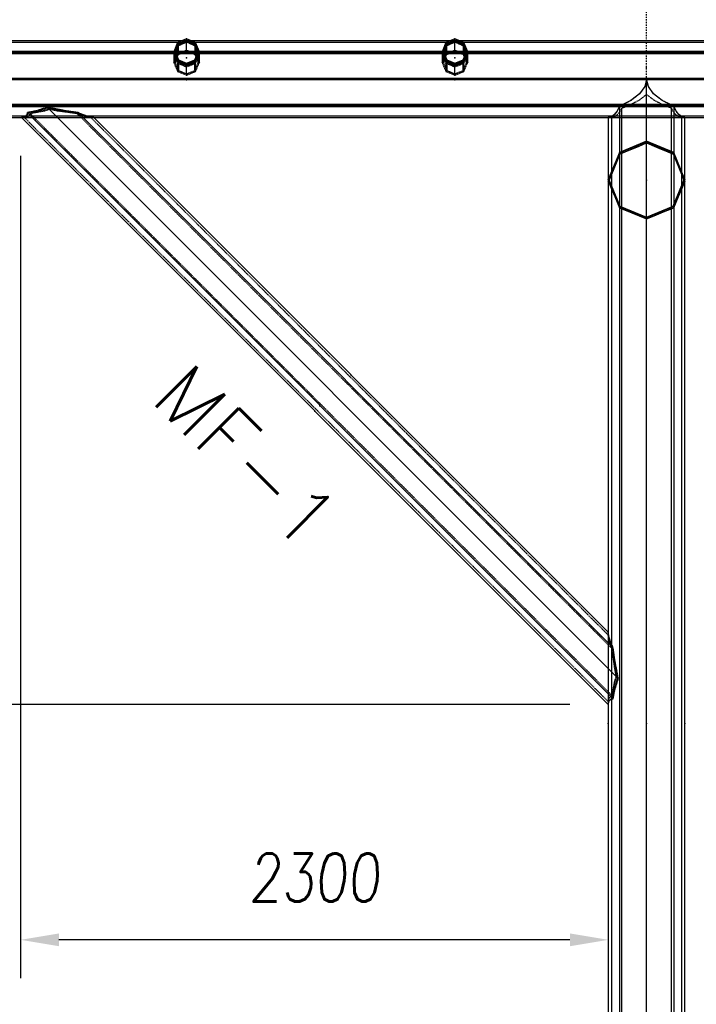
# Model space of a CAD drawing. Extents: x 551880 to 585869, y 94458 to 133000.
# Tile 40 of 42: x 581226 to 583874, y 125482 to 129334. Entities that reach past the tile are written whole.
import ezdxf
from ezdxf.enums import TextEntityAlignment as Align

# ---------------------------------------------------------------- set-up
doc = ezdxf.new("R2010")
doc.units = 0
doc.header["$LTSCALE"] = 10
doc.header["$MEASUREMENT"] = 0
doc.linetypes.add('DASHDOT', pattern=[1, 0.5, -0.25, 0, -0.25])
doc.linetypes.add('HIDDEN', pattern=[0.375, 0.25, -0.125])
doc.layers.get('0').update_dxf_attribs({"linetype": 'CONTINUOUS'})
doc.layers.get('Defpoints').update_dxf_attribs({"linetype": 'CONTINUOUS'})
for name, color, linetype in [('A', 2, 'DASHDOT'), ('COTAS', 7, 'CONTINUOUS'), ('FORIR', 4, 'CONTINUOUS'), ('G', 3, 'CONTINUOUS'), ('mark3d', 2, 'CONTINUOUS'), ('MV', 7, 'CONTINUOUS'), ('S', 7, 'CONTINUOUS'), ('TR', 6, 'HIDDEN'), ('TXT1', 7, 'CONTINUOUS')]:
    doc.layers.add(name, color=color, linetype=linetype)
doc.styles.add('PADRAO MTL', font='txt.shx', dxfattribs={"width": 0.8, "oblique": 5})
doc.styles.add('POS', font='ROMANS', dxfattribs={"width": 0.7})
doc.styles.get("Standard").update_dxf_attribs({"font": 'txt.shx', "width": 0.7, "oblique": 5})
doc.dimstyles.new('1-75', dxfattribs={"dimscale": 75, "dimtxt": 2.5, "dimasz": 2, "dimexe": 2, "dimexo": 2, "dimgap": 2, "dimtad": 1, "dimdec": 0, "dimdsep": 46, "dimtxsty": 'PADRAO MTL', "dimcen": 3, "dimclrd": 1, "dimclre": 1, "dimclrt": 7, "dimadec": 0, "dimazin": 0, "dimtfac": 1, "dimtdec": 0, "dimtmove": 0, "dimatfit": 3, "dimfxl": 1, "dimtfill": 1, "dimtolj": 1, "dimarcsym": 0})

# ---------------------------------------------------------------- blocks, each defined once
blk = doc.blocks.new('3D_INFOM')
blk.add_point((0, 0))
at = {"layer": 'FORIR', "flags": 1}
blk.add_attdef('MARK', (7.6, -4.3), '', height=5.26, dxfattribs=at)
blk = doc.blocks.new('3D_INFOTEXT')
blk.add_point((0, 0))
at = {"flags": 1}
for tag, p in [('MAR_PEZ', (7.2, 4.1)), ('POS_PEZ', (7.6, -4.3)), ('HANDLE', (7, -38.5)), ('LUN_PRO', (7.2, -21.9)), ('NOM_PRO', (7.6, -13.2)), ('MAT_PRO', (7.6, -30.1))]:
    blk.add_attdef(tag, p, '', height=5.26, dxfattribs=at)
blk = doc.blocks.new('*D74')
at = {"layer": 'COTAS', "color": 1, "lineweight": -2, "transparency": 16777216}
for p, q in [((581083.7, 128954), (580500.2, 128954)), ((580650.2, 128804), (580650.2, 126804.4)), ((583379.7, 126654.4), (580500.2, 126654.4))]:
    blk.add_line(p, q, dxfattribs=at)
at = {"layer": 'COTAS', "color": 1, "transparency": 16777216}
for points in [[(580625.2, 128804), (580675.2, 128804), (580650.2, 128954)], [(580625.2, 126804.4), (580675.2, 126804.4), (580650.2, 126654.4)]]:
    blk.add_solid(points, dxfattribs=at)
at = {"layer": 'Defpoints', "color": 0, "transparency": 16777216}
for p in [(581233.7, 128954), (580650.2, 126654.4), (583529.7, 126654.4)]:
    blk.add_point(p, dxfattribs=at)
at = {"layer": 'COTAS', "color": 7, "transparency": 16777216, "insert": (580406.4, 127804.2), "char_height": 187.5, "attachment_point": 5, "rotation": 90, "style": 'PADRAO MTL', "bg_fill": 3, "box_fill_scale": 1.25, "bg_fill_color": 256, "bg_fill_true_color": 13158600, "bg_fill_transparency": 0}
blk.add_mtext('\\A1;2300', dxfattribs=at)
blk = doc.blocks.new('*D75')
at = {"layer": 'COTAS', "color": 1, "lineweight": -2, "transparency": 16777216}
for p, q in [((583379.7, 126654.4), (580500.2, 126654.4)), ((580650.2, 126504.4), (580650.2, 124208.9)), ((583329.6, 124058.9), (580500.2, 124058.9))]:
    blk.add_line(p, q, dxfattribs=at)
at = {"layer": 'COTAS', "color": 1, "transparency": 16777216}
for points in [[(580625.2, 126504.4), (580675.2, 126504.4), (580650.2, 126654.4)], [(580625.2, 124208.9), (580675.2, 124208.9), (580650.2, 124058.9)]]:
    blk.add_solid(points, dxfattribs=at)
at = {"layer": 'Defpoints', "color": 0, "transparency": 16777216}
for p in [(583529.7, 126654.4), (580650.2, 124058.9), (583479.6, 124058.9)]:
    blk.add_point(p, dxfattribs=at)
at = {"layer": 'COTAS', "color": 7, "transparency": 16777216, "insert": (580406.4, 125356.7), "char_height": 187.5, "attachment_point": 5, "rotation": 90, "style": 'PADRAO MTL', "bg_fill": 3, "box_fill_scale": 1.25, "bg_fill_color": 256, "bg_fill_true_color": 13158600, "bg_fill_transparency": 0}
blk.add_mtext('\\A1;2595', dxfattribs=at)
blk = doc.blocks.new('*D76')
at = {"layer": 'COTAS', "color": 1, "lineweight": -2, "transparency": 16777216}
for p, q in [((581230, 128801), (581230, 125584)), ((583379.6, 125734), (581380, 125734))]:
    blk.add_line(p, q, dxfattribs=at)
at = {"layer": 'COTAS', "color": 1, "transparency": 16777216}
for points in [[(581380, 125759), (581380, 125709), (581230, 125734)], [(583379.6, 125759), (583379.6, 125709), (583529.6, 125734)]]:
    blk.add_solid(points, dxfattribs=at)
at = {"layer": 'Defpoints', "color": 0, "transparency": 16777216}
for p in [(581230, 128951), (581230, 125734), (583529.6, 125734)]:
    blk.add_point(p, dxfattribs=at)
at = {"layer": 'COTAS', "color": 7, "transparency": 16777216, "insert": (582379.8, 125977.7), "char_height": 187.5, "attachment_point": 5, "style": 'PADRAO MTL', "bg_fill": 3, "box_fill_scale": 1.25, "bg_fill_color": 256, "bg_fill_true_color": 13158600, "bg_fill_transparency": 0}
blk.add_mtext('\\A1;2300', dxfattribs=at)
blk = doc.blocks.new('mark3d1')
at = {"layer": 'mark3d', "color": 4, "style": 'POS'}
blk.add_attdef('MARK', text='', height=3, dxfattribs=at).set_placement((7.179, -1.226), align=Align.CENTER)
blk = doc.blocks.new('*D80')
at = {"layer": 'Defpoints', "color": 0, "transparency": 16777216}
for p in [(583679.6, 130544.6), (585679.6, 130544.6), (585679.6, 129108.3)]:
    blk.add_point(p, dxfattribs=at)
at = {"layer": 'MV', "color": 1, "lineweight": -2, "transparency": 16777216}
for p, q in [((585679.6, 129258.3), (585679.6, 130694.6)), ((583829.6, 130544.6), (585529.6, 130544.6))]:
    blk.add_line(p, q, dxfattribs=at)
at = {"layer": 'MV', "color": 1, "transparency": 16777216}
for points in [[(583829.6, 130569.6), (583829.6, 130519.6), (583679.6, 130544.6)], [(585529.6, 130569.6), (585529.6, 130519.6), (585679.6, 130544.6)]]:
    blk.add_solid(points, dxfattribs=at)
at = {"layer": 'MV', "color": 7, "transparency": 16777216, "insert": (584679.6, 130788.4), "char_height": 187.5, "attachment_point": 5, "style": 'PADRAO MTL', "bg_fill": 3, "box_fill_scale": 1.25, "bg_fill_color": 256, "bg_fill_true_color": 13158600, "bg_fill_transparency": 0}
blk.add_mtext('\\A1;2000', dxfattribs=at)

msp = doc.modelspace()

# ---------------------------------------------------------------- linework, layer by layer
at = {"layer": 'A'}
msp.add_line((583679.6, 120957.3), (583679.6, 132395.4), dxfattribs=at)
at = {"layer": 'G'}
for p, q in [((581861.6, 129250.9), (580847.6, 129250.9)), ((581836.9, 129209.1), (581844.6, 129227.3)), ((581844.6, 129227.3), (581847.6, 129234.4)), ((581847.6, 129234.4), (581863.4, 129240.7)), ((581847.6, 129240.4), (581847.6, 129234.4)), ((581863.4, 129240.7), (581879.6, 129246.9)), ((581879.6, 129246.9), (581879.6, 129253.6)), ((581879.6, 129246.9), (581895.8, 129240.7)), ((581895.8, 129240.7), (581911.6, 129234.4)), ((582911.6, 129250.9), (581897.6, 129250.9)), ((581911.6, 129234.4), (581911.6, 129240.4)), ((581911.6, 129234.4), (581914.7, 129227.3)), ((581914.7, 129227.3), (581922.4, 129209.1)), ((582886.9, 129209.1), (582894.6, 129227.3)), ((582894.6, 129227.3), (582897.6, 129234.4)), ((582897.6, 129234.4), (582913.4, 129240.7)), ((582897.6, 129240.4), (582897.6, 129234.4)), ((582913.4, 129240.7), (582929.6, 129246.9)), ((582929.6, 129246.9), (582929.6, 129253.6)), ((582929.6, 129246.9), (582945.8, 129240.7)), ((582945.8, 129240.7), (582961.6, 129234.4)), ((583961.6, 129250.9), (582947.6, 129250.9)), ((582961.6, 129234.4), (582961.6, 129240.4)), ((582961.6, 129234.4), (582964.7, 129227.3)), ((582964.7, 129227.3), (582972.4, 129209.1)), ((581829.9, 129209.1), (580879.3, 129209.1)), ((581829.6, 129208.4), (581829.6, 129203.2)), ((581829.6, 129203.2), (581836.5, 129186.8)), ((581835.4, 129205.8), (581836.9, 129209.1)), ((581836.5, 129186.8), (581844.3, 129168.3)), ((581922.4, 129209.1), (581836.9, 129209.1)), ((581915, 129168.3), (581922.7, 129186.8)), ((581922.4, 129209.1), (581923.8, 129205.8)), ((581922.7, 129186.8), (581929.6, 129203.2)), ((582879.9, 129209.1), (581929.3, 129209.1)), ((581929.6, 129203.2), (581929.6, 129208.4)), ((582879.6, 129208.4), (582879.6, 129203.2)), ((582879.6, 129203.2), (582886.5, 129186.8)), ((582885.4, 129205.8), (582886.9, 129209.1)), ((582886.5, 129186.8), (582894.3, 129168.3)), ((582972.4, 129209.1), (582886.9, 129209.1)), ((582965, 129168.3), (582972.7, 129186.8)), ((582972.4, 129209.1), (582973.8, 129205.8)), ((582972.7, 129186.8), (582979.6, 129203.2)), ((583929.9, 129209.1), (582979.3, 129209.1)), ((582979.6, 129203.2), (582979.6, 129208.4)), ((581844.3, 129168.3), (581844.3, 129173)), ((581844.3, 129168.3), (581861.9, 129161.1)), ((581861.9, 129161.1), (581879.6, 129153.8)), ((581879.6, 129153.8), (581897.4, 129161.1)), ((581879.6, 129158.4), (581879.6, 129153.8)), ((581897.4, 129161.1), (581915, 129168.3)), ((581915, 129173), (581915, 129168.3)), ((582894.3, 129168.3), (582894.3, 129173)), ((582894.3, 129168.3), (582911.9, 129161.1)), ((582911.9, 129161.1), (582929.6, 129153.8)), ((582929.6, 129153.8), (582947.4, 129161.1)), ((582929.6, 129158.4), (582929.6, 129153.8)), ((582947.4, 129161.1), (582965, 129168.3)), ((582965, 129173), (582965, 129168.3)), ((585379.6, 129104), (568679.7, 129104)), ((583672.6, 129071.7), (583652, 129043.6)), ((583679.6, 129101), (583672.6, 129071.7)), ((583679.7, 129101), (583679.6, 129101)), ((583679.6, 128858.4), (583679.6, 129101)), ((583679.6, 129101), (583679.6, 129101)), ((583686.6, 129071.7), (583679.7, 129101)), ((583707.2, 129043.6), (583686.6, 129071.7)), ((583652, 129043.6), (583618.5, 129017.6)), ((583740.7, 129017.6), (583707.2, 129043.6)), ((585423.6, 128997), (567435.6, 128997)), ((583573.5, 128994.9), (583564.1, 128976.2)), ((583573.6, 128994.9), (583573.5, 128994.9)), ((583618.5, 129017.6), (583573.6, 128994.9)), ((583573.6, 128994.9), (583573.6, 128814.4)), ((583785.7, 128994.9), (583740.7, 129017.6)), ((583795.1, 128976.2), (583785.7, 128994.9)), ((583785.7, 128994.9), (583785.7, 128994.9)), ((583785.7, 128994.9), (583785.7, 128814.4)), ((581256.1, 128962.4), (581248.2, 128953.8)), ((581256.7, 128968.9), (581256.1, 128962.4)), ((581296.5, 128976.2), (581256.7, 128968.9)), ((583547.5, 126678.1), (581256.7, 128968.9)), ((581336.6, 128988.9), (581296.5, 128976.2)), ((581402.2, 128976.2), (581336.6, 128988.9)), ((583567.6, 126758), (581336.6, 128988.9)), ((581456.7, 128968.9), (581402.2, 128976.2)), ((581470.3, 128962.4), (581456.7, 128968.9)), ((581456.7, 128968.9), (583547.5, 126878.1)), ((581495.3, 128953.8), (581470.3, 128962.4)), ((583553.4, 128962.4), (583541.7, 128953.8)), ((583564.1, 128976.2), (583553.4, 128962.4)), ((583805.9, 128962.4), (583795.1, 128976.2)), ((583817.5, 128953.8), (583805.9, 128962.4)), ((567329.6, 128951), (585529.6, 128951)), ((581233.2, 128951), (583529.6, 126654.5)), ((581233.9, 128951), (581233.7, 128951)), ((581234, 128951), (581233.9, 128951)), ((581515.4, 128951), (581515.1, 128951)), ((581515.5, 128951), (581515.4, 128951)), ((583529.6, 126937.4), (581516, 128951)), ((583529.7, 128951), (583529.6, 128951)), ((583529.6, 128951), (583529.6, 128708.3)), ((583829.6, 128951), (583829.5, 128951)), ((583829.6, 128708.3), (583829.6, 128951)), ((583650.4, 128839.2), (583679.6, 128851.4)), ((583679.6, 128851.4), (583679.6, 128855.7)), ((583679.6, 128851.4), (583708.9, 128839.2)), ((583679.6, 128561), (583679.6, 128851.4)), ((583554.9, 128757.3), (583573.6, 128802.8)), ((583573.6, 128802.8), (583575.4, 128807.4)), ((583573.6, 128802.8), (583573.6, 128608.7)), ((583575.4, 128807.4), (583596.3, 128816.4)), ((583575.4, 128807.4), (583575.4, 128812.6)), ((583596.3, 128816.4), (583622.2, 128827.4)), ((583622.2, 128827.4), (583650.4, 128839.2)), ((583708.9, 128839.2), (583737, 128827.4)), ((583737, 128827.4), (583763, 128816.4)), ((583763, 128816.4), (583783.8, 128807.4)), ((583783.8, 128807.4), (583783.8, 128812.6)), ((583783.8, 128807.4), (583785.7, 128802.8)), ((583785.7, 128802.8), (583804.3, 128757.3)), ((583785.7, 128802.8), (583785.7, 128608.7)), ((583541, 128723.3), (583554.9, 128757.3)), ((583804.3, 128757.3), (583818.2, 128723.3)), ((583529.6, 128708.3), (583529.6, 128701)), ((583529.6, 128701), (583532.5, 128694.6)), ((583529.6, 128701), (583529.6, 124058.9)), ((583532.5, 128694.6), (583541, 128674.6)), ((583533.7, 128705), (583541, 128723.3)), ((583818.2, 128723.3), (583825.6, 128705)), ((583818.2, 128674.6), (583826.7, 128694.6)), ((583826.7, 128694.6), (583829.6, 128701)), ((583829.6, 128701), (583829.6, 128708.3)), ((583829.6, 124058.9), (583829.6, 128701)), ((583541, 128674.6), (583554.9, 128641.6)), ((583804.3, 128641.6), (583818.2, 128674.6)), ((583554.9, 128641.6), (583573.6, 128597)), ((583785.7, 128597), (583804.3, 128641.6)), ((583573.6, 128597), (583573.6, 128602.3)), ((583573.6, 128597), (583596.3, 128588)), ((583573.6, 128597), (583573.6, 124058.9)), ((583596.3, 128588), (583622.2, 128577.5)), ((583622.2, 128577.5), (583650.4, 128566)), ((583708.9, 128566), (583737, 128577.5)), ((583737, 128577.5), (583763, 128588)), ((583763, 128588), (583785.7, 128597)), ((583785.7, 128597), (583785.7, 128602.3)), ((583785.7, 128597), (583785.7, 124058.9)), ((583650.4, 128566), (583679.6, 128554)), ((583679.6, 128554), (583708.9, 128566)), ((583679.6, 128554), (583679.6, 128558.3)), ((583679.6, 124058.9), (583679.6, 128554)), ((583541, 126891.6), (583532.5, 126916.7)), ((583547.5, 126878.1), (583541, 126891.6)), ((583554.9, 126823.5), (583547.5, 126878.1)), ((583567.6, 126758), (583554.9, 126823.5)), ((583554.9, 126717.8), (583567.6, 126758)), ((583547.5, 126678.1), (583554.9, 126717.8)), ((583532.5, 126669.5), (583541, 126677.4)), ((583541, 126677.4), (583547.5, 126678.1))]:
    msp.add_line(p, q, dxfattribs=at)
at = {"layer": 'S'}
for p, q in [((581844.3, 129243.7), (581829.6, 129208.4)), ((581847.6, 129240.4), (581834.4, 129208.4)), ((581879.6, 129258.4), (581844.3, 129243.7)), ((581879.6, 129253.6), (581847.6, 129240.4)), ((581915, 129243.7), (581879.6, 129258.4)), ((581911.6, 129240.4), (581879.6, 129253.6)), ((581924.9, 129208.4), (581911.6, 129240.4)), ((581929.6, 129208.4), (581915, 129243.7)), ((582894.3, 129243.7), (582879.6, 129208.4)), ((582897.6, 129240.4), (582884.4, 129208.4)), ((582929.6, 129258.4), (582894.3, 129243.7)), ((582929.6, 129253.6), (582897.6, 129240.4)), ((582965, 129243.7), (582929.6, 129258.4)), ((582961.6, 129240.4), (582929.6, 129253.6)), ((582974.9, 129208.4), (582961.6, 129240.4)), ((582979.6, 129208.4), (582965, 129243.7)), ((581844.3, 129173), (581829.6, 129208.4)), ((581834.4, 129208.4), (581847.6, 129176.4)), ((581911.6, 129176.4), (581924.9, 129208.4)), ((581929.6, 129208.4), (581915, 129173)), ((582894.3, 129173), (582879.6, 129208.4)), ((582884.4, 129208.4), (582897.6, 129176.4)), ((582961.6, 129176.4), (582974.9, 129208.4)), ((582979.6, 129208.4), (582965, 129173)), ((581879.6, 129158.4), (581844.3, 129173)), ((581847.6, 129176.4), (581879.6, 129163.1)), ((581879.6, 129163.1), (581911.6, 129176.4)), ((581915, 129173), (581879.6, 129158.4)), ((582929.6, 129158.4), (582894.3, 129173)), ((582897.6, 129176.4), (582929.6, 129163.1)), ((582929.6, 129163.1), (582961.6, 129176.4)), ((582965, 129173), (582929.6, 129158.4)), ((583679.6, 128858.4), (583573.6, 128814.4)), ((583679.6, 128855.7), (583575.4, 128812.6)), ((583785.7, 128814.4), (583679.6, 128858.4)), ((583783.8, 128812.6), (583679.6, 128855.7)), ((583573.6, 128814.4), (583529.6, 128708.3)), ((583575.4, 128812.6), (583532.3, 128708.3)), ((583827, 128708.3), (583783.8, 128812.6)), ((583829.6, 128708.3), (583785.7, 128814.4)), ((583573.6, 128602.3), (583529.6, 128708.3)), ((583532.3, 128708.3), (583575.4, 128604.1)), ((583783.8, 128604.1), (583827, 128708.3)), ((583829.6, 128708.3), (583785.7, 128602.3)), ((583679.6, 128558.3), (583573.6, 128602.3)), ((583575.4, 128604.1), (583679.6, 128561)), ((583679.6, 128561), (583783.8, 128604.1)), ((583785.7, 128602.3), (583679.6, 128558.3))]:
    msp.add_line(p, q, dxfattribs=at)
at = {"layer": 'TR'}
for p, q in [((581846.3, 129244.6), (580862.9, 129244.6)), ((581832.1, 129209.1), (581839.8, 129227.3)), ((581839.8, 129227.3), (581844.3, 129237.6)), ((581844.3, 129235.1), (581839.8, 129224)), ((581844.3, 129243.7), (581844.3, 129237.6)), ((581844.3, 129237.6), (581851.9, 129240.7)), ((581851.9, 129238.4), (581844.3, 129235.1)), ((581844.3, 129200.6), (581844.3, 129235.1)), ((581847.6, 129231.6), (581844.6, 129224)), ((581873.5, 129244.6), (581846.3, 129244.6)), ((581863.4, 129238.4), (581847.6, 129231.6)), ((581847.6, 129197.4), (581847.6, 129231.6)), ((581851.9, 129240.7), (581872.6, 129248.6)), ((581866, 129244.6), (581851.9, 129238.4)), ((581897.6, 129250.9), (581861.6, 129250.9)), ((581877.5, 129244.6), (581863.4, 129238.4)), ((581872.6, 129247.5), (581866, 129244.6)), ((581872.6, 129248.6), (581879.5, 129250.9)), ((581879.5, 129250.9), (581872.6, 129247.5)), ((581885.7, 129244.6), (581873.5, 129244.6)), ((581879.6, 129245.5), (581877.5, 129244.6)), ((581879.6, 129251), (581879.5, 129250.9)), ((581879.5, 129250.9), (581879.7, 129250.9)), ((581879.6, 129253.6), (581879.6, 129258.4)), ((581879.7, 129250.9), (581879.6, 129251)), ((581879.6, 129245.5), (581879.6, 129246.9)), ((581881.8, 129244.6), (581879.6, 129245.5)), ((581879.6, 129244.6), (581879.6, 129245.5)), ((581879.6, 129209.9), (581879.6, 129244.6)), ((581879.7, 129250.9), (581886.7, 129248.6)), ((581886.7, 129247.5), (581879.7, 129250.9)), ((581895.8, 129238.4), (581881.8, 129244.6)), ((581912.9, 129244.6), (581885.7, 129244.6)), ((581886.7, 129248.6), (581907.3, 129240.7)), ((581893.2, 129244.6), (581886.7, 129247.5)), ((581907.3, 129238.4), (581893.2, 129244.6)), ((581911.6, 129231.6), (581895.8, 129238.4)), ((581907.3, 129240.7), (581915, 129237.6)), ((581915, 129235.1), (581907.3, 129238.4)), ((581914.7, 129224), (581911.6, 129231.6)), ((581911.6, 129231.6), (581911.6, 129197.4)), ((582896.3, 129244.6), (581912.9, 129244.6)), ((581915, 129237.6), (581915, 129243.7)), ((581915, 129237.6), (581919.4, 129227.3)), ((581915, 129235.1), (581915, 129200.6)), ((581919.4, 129224), (581915, 129235.1)), ((581919.4, 129227.3), (581927.1, 129209.1)), ((582882.1, 129209.1), (582889.8, 129227.3)), ((582889.8, 129227.3), (582894.3, 129237.6)), ((582894.3, 129235.1), (582889.8, 129224)), ((582894.3, 129243.7), (582894.3, 129237.6)), ((582894.3, 129237.6), (582901.9, 129240.7)), ((582901.9, 129238.4), (582894.3, 129235.1)), ((582894.3, 129200.6), (582894.3, 129235.1)), ((582897.6, 129231.6), (582894.6, 129224)), ((582923.5, 129244.6), (582896.3, 129244.6)), ((582913.4, 129238.4), (582897.6, 129231.6)), ((582897.6, 129197.4), (582897.6, 129231.6)), ((582901.9, 129240.7), (582922.6, 129248.6)), ((582916, 129244.6), (582901.9, 129238.4)), ((582947.6, 129250.9), (582911.6, 129250.9)), ((582927.5, 129244.6), (582913.4, 129238.4)), ((582922.6, 129247.5), (582916, 129244.6)), ((582922.6, 129248.6), (582929.5, 129250.9)), ((582929.5, 129250.9), (582922.6, 129247.5)), ((582935.7, 129244.6), (582923.5, 129244.6)), ((582929.6, 129245.5), (582927.5, 129244.6)), ((582929.6, 129251), (582929.5, 129250.9)), ((582929.5, 129250.9), (582929.7, 129250.9)), ((582929.6, 129253.6), (582929.6, 129258.4)), ((582929.7, 129250.9), (582929.6, 129251)), ((582929.6, 129245.5), (582929.6, 129246.9)), ((582931.8, 129244.6), (582929.6, 129245.5)), ((582929.6, 129244.6), (582929.6, 129245.5)), ((582929.6, 129209.9), (582929.6, 129244.6)), ((582929.7, 129250.9), (582936.7, 129248.6)), ((582936.7, 129247.5), (582929.7, 129250.9)), ((582945.8, 129238.4), (582931.8, 129244.6)), ((582962.9, 129244.6), (582935.7, 129244.6)), ((582936.7, 129248.6), (582957.3, 129240.7)), ((582943.2, 129244.6), (582936.7, 129247.5)), ((582957.3, 129238.4), (582943.2, 129244.6)), ((582961.6, 129231.6), (582945.8, 129238.4)), ((582957.3, 129240.7), (582965, 129237.6)), ((582965, 129235.1), (582957.3, 129238.4)), ((582964.7, 129224), (582961.6, 129231.6)), ((582961.6, 129231.6), (582961.6, 129197.4)), ((583946.3, 129244.6), (582962.9, 129244.6)), ((582965, 129237.6), (582965, 129243.7)), ((582965, 129237.6), (582969.4, 129227.3)), ((582965, 129235.1), (582965, 129200.6)), ((582969.4, 129224), (582965, 129235.1)), ((582969.4, 129227.3), (582977.1, 129209.1)), ((585423.5, 129204.9), (567435.7, 129204.9)), ((585419.8, 129204.5), (567439.4, 129204.5)), ((581830.8, 129200.5), (580878.5, 129200.5)), ((581829.6, 129203.2), (581832.1, 129209.1)), ((581830.5, 129201), (581829.6, 129198.8)), ((581836.5, 129181.8), (581829.6, 129198.8)), ((581829.6, 129198.8), (581829.6, 129166.2)), ((581836.9, 129209.1), (581829.9, 129209.1)), ((581832.1, 129204.9), (581830.5, 129201)), ((581837.6, 129200.5), (581830.8, 129200.5)), ((581839.8, 129224), (581832.1, 129204.9)), ((581832.2, 129172.2), (581839.9, 129190.4)), ((581834.4, 129208.4), (581834.4, 129203.2)), ((581834.4, 129203.2), (581835.4, 129205.8)), ((581836.3, 129203.6), (581834.4, 129198.8)), ((581834.4, 129203.2), (581841.3, 129186.8)), ((581841.3, 129181.8), (581834.4, 129198.8)), ((581834.4, 129198.8), (581834.4, 129191.9)), ((581834.4, 129191.9), (581834.4, 129166.2)), ((581836.9, 129204.9), (581836.3, 129203.6)), ((581844.6, 129224), (581836.9, 129204.9)), ((581921.6, 129200.5), (581837.6, 129200.5)), ((581839.9, 129190.4), (581844.3, 129200.6)), ((581841.1, 129182.2), (581843.2, 129187)), ((581841.3, 129186.8), (581847.6, 129171.7)), ((581843.2, 129187), (581844.6, 129190.4)), ((581844.3, 129200.6), (581852.2, 129203.8)), ((581844.6, 129190.4), (581847.6, 129197.4)), ((581847.6, 129197.4), (581863.6, 129203.8)), ((581852.2, 129203.8), (581872.8, 129211.7)), ((581863.6, 129203.8), (581879.6, 129209.9)), ((581872.8, 129211.7), (581879.6, 129214)), ((581879.6, 129214), (581886.5, 129211.7)), ((581879.6, 129209.9), (581895.6, 129203.8)), ((581886.5, 129211.7), (581907.1, 129203.8)), ((581895.6, 129203.8), (581911.6, 129197.4)), ((581907.1, 129203.8), (581915, 129200.6)), ((581911.6, 129197.4), (581914.6, 129190.4)), ((581911.6, 129171.7), (581917.9, 129186.8)), ((581914.6, 129190.4), (581916, 129187)), ((581922.4, 129204.9), (581914.7, 129224)), ((581915, 129200.6), (581919.4, 129190.4)), ((581916, 129187), (581918.1, 129182.2)), ((581917.9, 129186.8), (581924.9, 129203.2)), ((581924.9, 129198.8), (581917.9, 129181.8)), ((581927.1, 129204.9), (581919.4, 129224)), ((581919.4, 129190.4), (581927.1, 129172.2)), ((581928.5, 129200.5), (581921.6, 129200.5)), ((581929.3, 129209.1), (581922.4, 129209.1)), ((581922.9, 129203.6), (581922.4, 129204.9)), ((581929.6, 129198.8), (581922.7, 129181.8)), ((581924.9, 129198.8), (581922.9, 129203.6)), ((581923.8, 129205.8), (581924.9, 129203.2)), ((581924.9, 129203.2), (581924.9, 129208.4)), ((581924.9, 129191.9), (581924.9, 129198.8)), ((581924.9, 129166.2), (581924.9, 129191.9)), ((581927.1, 129209.1), (581929.6, 129203.2)), ((581928.7, 129201), (581927.1, 129204.9)), ((582880.8, 129200.5), (581928.5, 129200.5)), ((581929.6, 129198.8), (581928.7, 129201)), ((581929.6, 129166.2), (581929.6, 129198.8)), ((582879.6, 129203.2), (582882.1, 129209.1)), ((582880.5, 129201), (582879.6, 129198.8)), ((582886.5, 129181.8), (582879.6, 129198.8)), ((582879.6, 129198.8), (582879.6, 129166.2)), ((582886.9, 129209.1), (582879.9, 129209.1)), ((582882.1, 129204.9), (582880.5, 129201)), ((582887.6, 129200.5), (582880.8, 129200.5)), ((582889.8, 129224), (582882.1, 129204.9)), ((582882.2, 129172.2), (582889.9, 129190.4)), ((582884.4, 129208.4), (582884.4, 129203.2)), ((582884.4, 129203.2), (582885.4, 129205.8)), ((582886.3, 129203.6), (582884.4, 129198.8)), ((582884.4, 129203.2), (582891.3, 129186.8)), ((582891.3, 129181.8), (582884.4, 129198.8)), ((582884.4, 129198.8), (582884.4, 129191.9)), ((582884.4, 129191.9), (582884.4, 129166.2)), ((582886.9, 129204.9), (582886.3, 129203.6)), ((582894.6, 129224), (582886.9, 129204.9)), ((582971.6, 129200.5), (582887.6, 129200.5)), ((582889.9, 129190.4), (582894.3, 129200.6)), ((582891.1, 129182.2), (582893.2, 129187)), ((582891.3, 129186.8), (582897.6, 129171.7)), ((582893.2, 129187), (582894.6, 129190.4)), ((582894.3, 129200.6), (582902.2, 129203.8)), ((582894.6, 129190.4), (582897.6, 129197.4)), ((582897.6, 129197.4), (582913.6, 129203.8)), ((582902.2, 129203.8), (582922.8, 129211.7)), ((582913.6, 129203.8), (582929.6, 129209.9)), ((582922.8, 129211.7), (582929.6, 129214)), ((582929.6, 129214), (582936.5, 129211.7)), ((582929.6, 129209.9), (582945.6, 129203.8)), ((582936.5, 129211.7), (582957.1, 129203.8)), ((582945.6, 129203.8), (582961.6, 129197.4)), ((582957.1, 129203.8), (582965, 129200.6)), ((582961.6, 129197.4), (582964.6, 129190.4)), ((582961.6, 129171.7), (582967.9, 129186.8)), ((582964.6, 129190.4), (582966, 129187)), ((582972.4, 129204.9), (582964.7, 129224)), ((582965, 129200.6), (582969.4, 129190.4)), ((582966, 129187), (582968.1, 129182.2)), ((582967.9, 129186.8), (582974.9, 129203.2)), ((582974.9, 129198.8), (582967.9, 129181.8)), ((582977.1, 129204.9), (582969.4, 129224)), ((582969.4, 129190.4), (582977.1, 129172.2)), ((582978.5, 129200.5), (582971.6, 129200.5)), ((582979.3, 129209.1), (582972.4, 129209.1)), ((582972.9, 129203.6), (582972.4, 129204.9)), ((582979.6, 129198.8), (582972.7, 129181.8)), ((582974.9, 129198.8), (582972.9, 129203.6)), ((582973.8, 129205.8), (582974.9, 129203.2)), ((582974.9, 129203.2), (582974.9, 129208.4)), ((582974.9, 129191.9), (582974.9, 129198.8)), ((582974.9, 129166.2), (582974.9, 129191.9)), ((582977.1, 129209.1), (582979.6, 129203.2)), ((582978.7, 129201), (582977.1, 129204.9)), ((583930.8, 129200.5), (582978.5, 129200.5)), ((582979.6, 129198.8), (582978.7, 129201)), ((582979.6, 129166.2), (582979.6, 129198.8)), ((581829.6, 129166.2), (581832.2, 129172.2)), ((581829.6, 129166.2), (581836.5, 129149.9)), ((581834.4, 129166.2), (581836.9, 129172.2)), ((581834.4, 129166.2), (581841.3, 129149.9)), ((581844.3, 129162.9), (581836.5, 129181.8)), ((581836.5, 129149.9), (581844.3, 129131.3)), ((581836.9, 129172.2), (581839.8, 129179)), ((581839.8, 129179), (581841.1, 129182.2)), ((581847.3, 129167.1), (581841.3, 129181.8)), ((581841.3, 129149.9), (581847.6, 129134.7)), ((581861.9, 129155.6), (581844.3, 129162.9)), ((581844.3, 129162.9), (581844.3, 129131.3)), ((581847.6, 129166.3), (581847.3, 129167.1)), ((581847.6, 129171.7), (581847.6, 129176.4)), ((581847.6, 129171.7), (581873.3, 129161.1)), ((581847.6, 129166.3), (581847.6, 129134.7)), ((581873.3, 129155.6), (581847.6, 129166.3)), ((581879.6, 129148.2), (581861.9, 129155.6)), ((581873.3, 129161.1), (581879.6, 129158.5)), ((581879.6, 129153), (581873.3, 129155.6)), ((581879.6, 129163.1), (581879.6, 129158.5)), ((581879.6, 129158.5), (581885.9, 129161.1)), ((581897.4, 129155.6), (581879.6, 129148.2)), ((581885.9, 129155.6), (581879.6, 129153)), ((581879.6, 129148.2), (581879.6, 129153)), ((581879.6, 129116.8), (581879.6, 129148.2)), ((581885.9, 129161.1), (581911.6, 129171.7)), ((581911.6, 129166.3), (581885.9, 129155.6)), ((581915, 129162.9), (581897.4, 129155.6)), ((581911.6, 129176.4), (581911.6, 129171.7)), ((581911.9, 129167.1), (581911.6, 129166.3)), ((581911.6, 129134.7), (581911.6, 129166.3)), ((581911.6, 129134.7), (581918, 129149.9)), ((581917.9, 129181.8), (581911.9, 129167.1)), ((581922.7, 129181.8), (581915, 129162.9)), ((581915, 129131.3), (581915, 129162.9)), ((581915, 129131.3), (581922.7, 129149.9)), ((581918, 129149.9), (581924.9, 129166.2)), ((581918.1, 129182.2), (581919.5, 129179)), ((581919.5, 129179), (581922.3, 129172.2)), ((581922.3, 129172.2), (581924.9, 129166.2)), ((581922.7, 129149.9), (581929.6, 129166.2)), ((581927.1, 129172.2), (581929.6, 129166.2)), ((582879.6, 129166.2), (582882.2, 129172.2)), ((582879.6, 129166.2), (582886.5, 129149.9)), ((582884.4, 129166.2), (582886.9, 129172.2)), ((582884.4, 129166.2), (582891.3, 129149.9)), ((582894.3, 129162.9), (582886.5, 129181.8)), ((582886.5, 129149.9), (582894.3, 129131.3)), ((582886.9, 129172.2), (582889.8, 129179)), ((582889.8, 129179), (582891.1, 129182.2)), ((582897.3, 129167.1), (582891.3, 129181.8)), ((582891.3, 129149.9), (582897.6, 129134.7)), ((582911.9, 129155.6), (582894.3, 129162.9)), ((582894.3, 129162.9), (582894.3, 129131.3)), ((582897.6, 129166.3), (582897.3, 129167.1)), ((582897.6, 129171.7), (582897.6, 129176.4)), ((582897.6, 129171.7), (582923.3, 129161.1)), ((582897.6, 129166.3), (582897.6, 129134.7)), ((582923.3, 129155.6), (582897.6, 129166.3)), ((582929.6, 129148.2), (582911.9, 129155.6)), ((582923.3, 129161.1), (582929.6, 129158.5)), ((582929.6, 129153), (582923.3, 129155.6)), ((582929.6, 129163.1), (582929.6, 129158.5)), ((582929.6, 129158.5), (582935.9, 129161.1)), ((582947.4, 129155.6), (582929.6, 129148.2)), ((582935.9, 129155.6), (582929.6, 129153)), ((582929.6, 129148.2), (582929.6, 129153)), ((582929.6, 129116.8), (582929.6, 129148.2)), ((582935.9, 129161.1), (582961.6, 129171.7)), ((582961.6, 129166.3), (582935.9, 129155.6)), ((582965, 129162.9), (582947.4, 129155.6)), ((582961.6, 129176.4), (582961.6, 129171.7)), ((582961.9, 129167.1), (582961.6, 129166.3)), ((582961.6, 129134.7), (582961.6, 129166.3)), ((582961.6, 129134.7), (582968, 129149.9)), ((582967.9, 129181.8), (582961.9, 129167.1)), ((582972.7, 129181.8), (582965, 129162.9)), ((582965, 129131.3), (582965, 129162.9)), ((582965, 129131.3), (582972.7, 129149.9)), ((582968, 129149.9), (582974.9, 129166.2)), ((582968.1, 129182.2), (582969.5, 129179)), ((582969.5, 129179), (582972.3, 129172.2)), ((582972.3, 129172.2), (582974.9, 129166.2)), ((582972.7, 129149.9), (582979.6, 129166.2)), ((582977.1, 129172.2), (582979.6, 129166.2)), ((581844.3, 129131.3), (581861.6, 129124.2)), ((581847.6, 129134.7), (581873.1, 129124.2)), ((581861.6, 129124.2), (581879.6, 129116.8)), ((581873.1, 129124.2), (581879.6, 129121.5)), ((581879.6, 129121.5), (581886.1, 129124.2)), ((581879.6, 129116.8), (581897.6, 129124.2)), ((581886.1, 129124.2), (581911.6, 129134.7)), ((581897.6, 129124.2), (581915, 129131.3)), ((582894.3, 129131.3), (582911.6, 129124.2)), ((582897.6, 129134.7), (582923.1, 129124.2)), ((582911.6, 129124.2), (582929.6, 129116.8)), ((582923.1, 129124.2), (582929.6, 129121.5)), ((582929.6, 129121.5), (582936.1, 129124.2)), ((582929.6, 129116.8), (582947.6, 129124.2)), ((582936.1, 129124.2), (582961.6, 129134.7)), ((582947.6, 129124.2), (582965, 129131.3)), ((585379.6, 129103.8), (567479.6, 129103.8)), ((585379.6, 129098), (567479.6, 129098)), ((583678.9, 129098.1), (568680.4, 129098.1)), ((583672.7, 129071.7), (583652.1, 129043.6)), ((583679.6, 129100.7), (583672.7, 129071.7)), ((583680.4, 129098.1), (583678.9, 129098.1)), ((583686.5, 129071.7), (583679.6, 129100.7)), ((585379.6, 129098.1), (583680.4, 129098.1)), ((583707.1, 129043.6), (583686.5, 129071.7)), ((583652.1, 129043.6), (583618.6, 129017.6)), ((583679.6, 129041.2), (583649.2, 129017.6)), ((583679.6, 129041.1), (583649.3, 129017.6)), ((583710, 129017.6), (583679.6, 129041.2)), ((583709.9, 129017.6), (583679.6, 129041.1)), ((583740.6, 129017.6), (583707.1, 129043.6)), ((585419.9, 129001.4), (567439.3, 129001.4)), ((583578.4, 128997.4), (568780.8, 128997.4)), ((583573.6, 128994.9), (583564.1, 128976.2)), ((583618.6, 129017.6), (583573.6, 128994.9)), ((583573.6, 128994.9), (583573.6, 128994.9)), ((583780.8, 128997.4), (583578.4, 128997.4)), ((583604.2, 128994.9), (583582.5, 128987.5)), ((583604.3, 128994.9), (583582.5, 128987.5)), ((583649.2, 129017.6), (583604.2, 128994.9)), ((583649.3, 129017.6), (583604.3, 128994.9)), ((583755, 128994.9), (583709.9, 129017.6)), ((583755.1, 128994.9), (583710, 129017.6)), ((583785.6, 128994.9), (583740.6, 129017.6)), ((583776.7, 128987.5), (583755, 128994.9)), ((583776.7, 128987.5), (583755.1, 128994.9)), ((585419.9, 128997.4), (583780.8, 128997.4)), ((583785.7, 128994.9), (583785.6, 128994.9)), ((583795.1, 128976.2), (583785.7, 128994.9)), ((585423.6, 128992.8), (567435.6, 128992.8)), ((571107.8, 128957.3), (581251.4, 128957.3)), ((581250, 128957.3), (581246.8, 128953.8)), ((581254.7, 128962.4), (581250, 128957.3)), ((581251.4, 128957.3), (581485.1, 128957.3)), ((581255.5, 128970.1), (581254.7, 128962.4)), ((581288.4, 128976.2), (581255.5, 128970.1)), ((581255.5, 128970.1), (581256.7, 128968.9)), ((581261.3, 128957.3), (581258.1, 128953.8)), ((581267.4, 128962.4), (581259.5, 128953.8)), ((581266, 128962.4), (581261.3, 128957.3)), ((581266.5, 128967.1), (581266, 128962.4)), ((581315.7, 128976.2), (581266.5, 128967.1)), ((581266.5, 128967.1), (581267.8, 128965.8)), ((581267.8, 128965.8), (581267.4, 128962.4)), ((581323.8, 128976.2), (581267.8, 128965.8)), ((583544.5, 126689.1), (581267.8, 128965.8)), ((581334.7, 128990.9), (581288.4, 128976.2)), ((581341.3, 128984.3), (581315.7, 128976.2)), ((581343.2, 128982.4), (581323.8, 128976.2)), ((581336.6, 128988.9), (581334.7, 128990.9)), ((581410.3, 128976.2), (581334.7, 128990.9)), ((581383, 128976.2), (581341.3, 128984.3)), ((581374.9, 128976.2), (581343.2, 128982.4)), ((581451.8, 128965.8), (581374.9, 128976.2)), ((581450.5, 128967.1), (581383, 128976.2)), ((581455.5, 128970.1), (581410.3, 128976.2)), ((581460.4, 128962.4), (581450.5, 128967.1)), ((581451.8, 128965.8), (581450.5, 128967.1)), ((581451.8, 128965.8), (583544.5, 126873.1)), ((581459, 128962.4), (581451.8, 128965.8)), ((581456.7, 128968.9), (581455.5, 128970.1)), ((581471.7, 128962.4), (581455.5, 128970.1)), ((581484, 128953.8), (581459, 128962.4)), ((581475.2, 128957.3), (581460.4, 128962.4)), ((581486.5, 128957.3), (581471.7, 128962.4)), ((581485.4, 128953.8), (581475.2, 128957.3)), ((581485.1, 128957.3), (583546.5, 128957.3)), ((581496.7, 128953.8), (581486.5, 128957.3)), ((583546.5, 128957.3), (583541.8, 128953.8)), ((583553.4, 128962.4), (583546.5, 128957.3)), ((583546.5, 128957.3), (583812.7, 128957.3)), ((583564.1, 128976.2), (583553.4, 128962.4)), ((583566.1, 128962.4), (583554.4, 128953.8)), ((583559.2, 128957.3), (583554.5, 128953.8)), ((583566.1, 128962.4), (583559.2, 128957.3)), ((583576.8, 128976.2), (583566.1, 128962.4)), ((583576.8, 128976.2), (583566.1, 128962.4)), ((583582.5, 128987.5), (583576.8, 128976.2)), ((583582.5, 128987.5), (583576.8, 128976.2)), ((583582.5, 124058.9), (583582.5, 128987.5)), ((583776.7, 124058.9), (583776.7, 128987.5)), ((583782.4, 128976.2), (583776.7, 128987.5)), ((583782.4, 128976.2), (583776.7, 128987.5)), ((583793.2, 128962.4), (583782.4, 128976.2)), ((583793.1, 128962.4), (583782.4, 128976.2)), ((583800, 128957.3), (583793.1, 128962.4)), ((583804.8, 128953.8), (583793.2, 128962.4)), ((583805.8, 128962.4), (583795.1, 128976.2)), ((583804.8, 128953.8), (583800, 128957.3)), ((583812.7, 128957.3), (583805.8, 128962.4)), ((583817.5, 128953.8), (583812.7, 128957.3)), ((583812.7, 128957.3), (585489.1, 128957.3)), ((581246.8, 128953.8), (581233.1, 128951.1)), ((581233.7, 128951), (581233.1, 128951.1)), ((581233.1, 128951.1), (581233.2, 128951)), ((581233.9, 128951), (581245.2, 128951)), ((581248.2, 128953.8), (581234, 128951)), ((581258.1, 128953.8), (581244.4, 128951.1)), ((581244.4, 128951.1), (581244.5, 128951)), ((581245, 128951), (581244.4, 128951.1)), ((581244.5, 128951), (581244.5, 128951)), ((581244.5, 128951), (583529.6, 126665.9)), ((581245.2, 128951), (581245, 128951)), ((581259.5, 128953.8), (581245.2, 128951)), ((581504, 128951), (581484, 128953.8)), ((581504.6, 128951.1), (581485.4, 128953.8)), ((581515.1, 128951), (581495.3, 128953.8)), ((581515.9, 128951.1), (581496.7, 128953.8)), ((581504.2, 128951), (581504, 128951)), ((581504, 128951), (581515.4, 128951)), ((581504.6, 128951.1), (581504.2, 128951)), ((581504.7, 128951), (581504.6, 128951.1)), ((583529.6, 126926.1), (581504.7, 128951)), ((581504.7, 128951), (581504.7, 128951)), ((581515.9, 128951.1), (581515.5, 128951)), ((581516, 128951), (581515.9, 128951.1)), ((583529.6, 128951), (583529.6, 128951)), ((583529.8, 128951), (583529.6, 128951)), ((583529.6, 128951), (583542.3, 128951)), ((583541.7, 128953.8), (583529.7, 128951)), ((583541.8, 128953.8), (583529.8, 128951)), ((583554.4, 128953.8), (583542.3, 128951)), ((583542.5, 128951), (583542.3, 128951)), ((583542.3, 128951), (583542.3, 128951)), ((583542.3, 128951), (583542.3, 128739)), ((583554.5, 128953.8), (583542.5, 128951)), ((583816.9, 128951), (583804.8, 128953.8)), ((583816.8, 128951), (583804.8, 128953.8)), ((583816.9, 128951), (583816.8, 128951)), ((583816.9, 128739), (583816.9, 128951)), ((583816.9, 128951), (583816.9, 128951)), ((583816.9, 128951), (583829.6, 128951)), ((583829.5, 128951), (583817.5, 128953.8)), ((583829.5, 128951), (583817.5, 128953.8)), ((583829.6, 128951), (583829.5, 128951)), ((583829.6, 128951), (583829.6, 128951)), ((583622.2, 128830), (583650.4, 128841.9)), ((583650.4, 128841.9), (583679.6, 128854)), ((583679.6, 128855.7), (583679.6, 128858.4)), ((583679.6, 128854), (583708.9, 128841.9)), ((583708.9, 128841.9), (583737, 128830)), ((583554.9, 128763.7), (583573.6, 128809.2)), ((583573.6, 128809.2), (583596.3, 128819)), ((583573.6, 128809.2), (583573.6, 128814.4)), ((583573.6, 128809.2), (583573.6, 128802.8)), ((583596.3, 128819), (583622.2, 128830)), ((583737, 128830), (583763, 128819)), ((583763, 128819), (583785.7, 128809.2)), ((583785.7, 128809.2), (583785.7, 128814.4)), ((583785.7, 128809.2), (583804.3, 128763.7)), ((583785.7, 128809.2), (583785.7, 128802.8)), ((583541, 128729.7), (583554.9, 128763.7)), ((583804.3, 128763.7), (583818.2, 128729.7)), ((583532.5, 128708.5), (583541, 128729.7)), ((583542.3, 128739), (583542.3, 128726.5)), ((583542.3, 128726.5), (583542.3, 128684.1)), ((583816.9, 128726.5), (583816.9, 128739)), ((583816.9, 128684.1), (583816.9, 128726.5)), ((583818.2, 128729.7), (583826.7, 128708.5)), ((583529.6, 128701), (583532.5, 128708.5)), ((583529.6, 128701), (583529.6, 128701)), ((583529.6, 128701), (583529.6, 128701)), ((583532.3, 128708.3), (583532.3, 128701.5)), ((583532.3, 128701.5), (583532.5, 128702.1)), ((583532.3, 128701.5), (583532.5, 128701)), ((583532.5, 128702.1), (583533.7, 128705)), ((583532.5, 128701), (583541, 128681)), ((583818.2, 128681), (583826.7, 128701)), ((583825.6, 128705), (583826.7, 128702.1)), ((583826.7, 128708.5), (583829.6, 128701)), ((583826.7, 128702.1), (583827, 128701.5)), ((583826.7, 128701), (583827, 128701.5)), ((583827, 128701.5), (583827, 128708.3)), ((583829.6, 128701), (583829.6, 128701)), ((583829.6, 128701), (583829.6, 128701)), ((583541, 128681), (583554.9, 128648)), ((583542.3, 128684.1), (583542.3, 128671.5)), ((583542.3, 128671.5), (583542.3, 126889)), ((583554.9, 128648), (583573.6, 128603.4)), ((583785.7, 128603.4), (583804.3, 128648)), ((583804.3, 128648), (583818.2, 128681)), ((583816.9, 128671.5), (583816.9, 128684.1)), ((583816.9, 124058.9), (583816.9, 128671.5)), ((583573.6, 128608.7), (583573.6, 128602.3)), ((583573.6, 128603.4), (583575.4, 128598.9)), ((583575.4, 128598.9), (583575.4, 128604.1)), ((583575.4, 128598.9), (583596.3, 128590.6)), ((583596.3, 128590.6), (583622.2, 128580.2)), ((583622.2, 128580.2), (583650.4, 128568.7)), ((583708.9, 128568.7), (583737, 128580.2)), ((583737, 128580.2), (583763, 128590.6)), ((583763, 128590.6), (583783.8, 128598.9)), ((583783.8, 128598.9), (583783.8, 128604.1)), ((583783.8, 128598.9), (583785.7, 128603.4)), ((583785.7, 128608.7), (583785.7, 128602.3)), ((583650.4, 128568.7), (583679.6, 128556.6)), ((583679.6, 128556.6), (583708.9, 128568.7)), ((583679.6, 128558.3), (583679.6, 128561)), ((583529.7, 126937.3), (583529.6, 126937.4)), ((583529.6, 126936.7), (583529.7, 126937.3)), ((583532.5, 126916.7), (583529.6, 126936.7)), ((583529.6, 126936.7), (583529.6, 126925.4)), ((583529.7, 126926), (583529.6, 126926.1)), ((583529.6, 126925.4), (583529.7, 126926)), ((583532.5, 126905.4), (583529.6, 126925.4)), ((583532.5, 126918), (583529.7, 126937.3)), ((583532.5, 126906.7), (583529.7, 126926)), ((583541, 126893), (583532.5, 126918)), ((583541, 126881.7), (583532.5, 126906.7)), ((583541, 126880.3), (583532.5, 126905.4)), ((583542.3, 126890.3), (583541, 126893)), ((583542.3, 126879), (583541, 126881.7)), ((583544.5, 126873.1), (583541, 126880.3)), ((583548.8, 126876.8), (583542.3, 126890.3)), ((583542.3, 126889), (583542.3, 126677.6)), ((583545.8, 126871.8), (583542.3, 126879)), ((583548.8, 126876.8), (583547.5, 126878.1)), ((583554.9, 126831.6), (583548.8, 126876.8)), ((583554.9, 126796.2), (583544.5, 126873.1)), ((583545.8, 126871.8), (583544.5, 126873.1)), ((583554.9, 126804.3), (583545.8, 126871.8)), ((583569.5, 126756), (583554.9, 126831.6)), ((583563, 126762.6), (583554.9, 126804.3)), ((583561, 126764.5), (583554.9, 126796.2)), ((583554.9, 126745.1), (583561, 126764.5)), ((583554.9, 126737.1), (583563, 126762.6)), ((583544.5, 126689.1), (583554.9, 126745.1)), ((583545.8, 126687.8), (583554.9, 126737.1)), ((583554.9, 126709.8), (583569.5, 126756)), ((583569.5, 126756), (583567.6, 126758)), ((583532.5, 126680.8), (583541, 126688.8)), ((583532.5, 126679.4), (583541, 126687.4)), ((583541, 126688.8), (583544.5, 126689.1)), ((583541, 126687.4), (583542.3, 126687.5)), ((583542.3, 126687.5), (583545.8, 126687.8)), ((583544.5, 126689.1), (583545.8, 126687.8)), ((583548.8, 126676.8), (583554.9, 126709.8)), ((583529.6, 126666.5), (583532.5, 126680.8)), ((583529.6, 126655.2), (583532.5, 126669.5)), ((583529.7, 126665.7), (583529.6, 126666.5)), ((583529.6, 126666.5), (583529.6, 126655.2)), ((583529.6, 126665.9), (583529.7, 126665.7)), ((583529.7, 126654.4), (583529.6, 126655.2)), ((583529.6, 126654.5), (583529.7, 126654.4)), ((583529.7, 126665.7), (583532.5, 126679.4)), ((583529.7, 126654.4), (583532.5, 126668.1)), ((583532.5, 126668.1), (583541, 126676.1)), ((583541, 126676.1), (583542.3, 126676.2)), ((583542.3, 126677.6), (583542.3, 124058.9)), ((583542.3, 126676.2), (583548.8, 126676.8)), ((583547.5, 126678.1), (583548.8, 126676.8))]:
    msp.add_line(p, q, dxfattribs=at)

# ---------------------------------------------------------------- block references
for p in [(581879.6, 129258.4), (581879.6, 129258.4), (582929.6, 129258.4), (582929.6, 129258.4), (581879.6, 129116.8), (582929.6, 129116.8), (581879.6, 129098), (582929.6, 129098), (583679.6, 129001.4), (583679.6, 128554), (582522.8, 127944.2), (582381.4, 127802.7), (583529.6, 126580), (583829.6, 126580)]:
    msp.add_blockref('3D_INFOTEXT', p)
at = {"layer": 'G'}
for p in [(581879.6, 129206.1), (582929.6, 129206.1), (581879.6, 129183.9), (582929.6, 129183.9), (583679.6, 128706.2), (582401.3, 127822.7), (583679.6, 126580)]:
    msp.add_blockref('3D_INFOM', p, dxfattribs=at)

# ---------------------------------------------------------------- next in the draw order: dimensions: what is measured, and where the dimension line sits
at = {"layer": 'COTAS'}
dim = msp.add_linear_dim(base=(580650.2, 126654.4), p1=(581233.7, 128954), p2=(583529.7, 126654.4), angle=90, dimstyle='1-75', dxfattribs=at)
dim.commit()
dim.dimension.update_dxf_attribs({"geometry": '*D74', "text_midpoint": (580406.4, 127804.2)})
at = {"layer": 'MV'}
dim = msp.add_linear_dim(base=(585679.6, 130544.6), p1=(583679.6, 130544.6), p2=(585679.6, 129108.3), dimstyle='1-75', override={"dimtmove": 1}, dxfattribs=at)
dim.commit()
dim.dimension.update_dxf_attribs({"geometry": '*D80', "text_midpoint": (584679.6, 130788.4)})

# ---------------------------------------------------------------- next in the draw order: dimensions: what is measured, and where the dimension line sits
at = {"layer": 'COTAS'}
dim = msp.add_linear_dim(base=(580650.1729, 124058.9485), p1=(583529.7375, 126654.4238), p2=(583479.6235, 124058.9485), angle=90, dimstyle='1-75', dxfattribs=at)
dim.commit()
dim.dimension.update_dxf_attribs({"geometry": '*D75', "text_midpoint": (580406.4229, 125356.6862)})

# ---------------------------------------------------------------- next in the draw order: dimensions: what is measured, and where the dimension line sits
dim = msp.add_linear_dim(base=(581230, 125734), p1=(583529.6, 125734), p2=(581230, 128951), angle=180, dimstyle='1-75', dxfattribs=at)
dim.commit()
dim.dimension.update_dxf_attribs({"geometry": '*D76', "text_midpoint": (582379.8, 125977.7)})

# ---------------------------------------------------------------- next in the draw order: block references
at = {"layer": 'TXT1'}
ref = msp.add_blockref('mark3d1', (582479.5, 127229.7), dxfattribs=dict(at, xscale=-75, yscale=75, zscale=75, rotation=315.0000000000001))
ref.add_attrib('MARK', 'MF-1', dxfattribs={"layer": 'mark3d', "color": 4, "height": 225, "rotation": 315, "style": 'POS'}).set_placement((582033.8, 127545.3), align=Align.CENTER)

doc.saveas('drawing.dxf')
